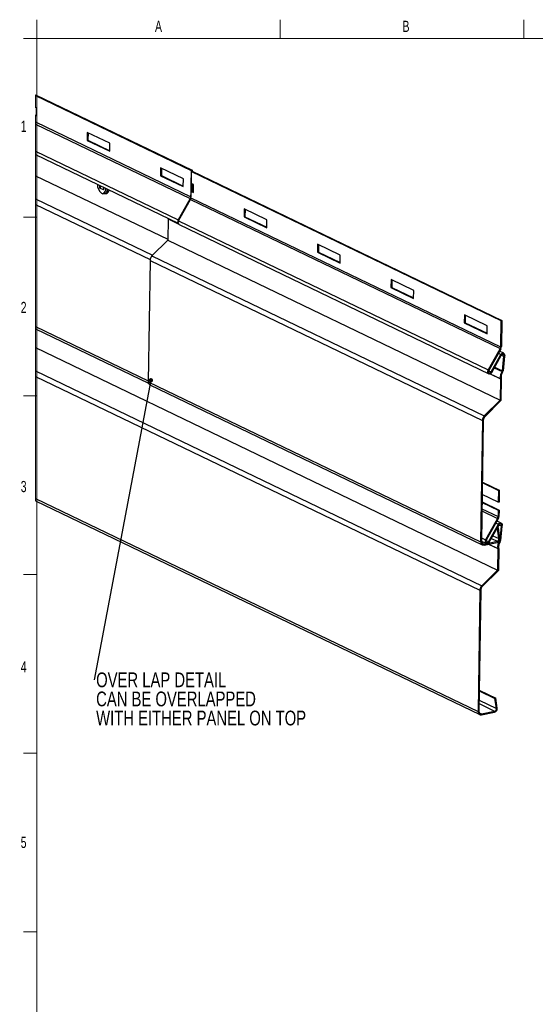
# Model space of a CAD drawing. Header units: inches. Extents: x 0.5 to 19.2, y -4 to 10.7.
# Tile 8 of 13: x 0.5 to 5.3, y 1.5 to 10.7. Entities that reach past the tile are written whole.
import ezdxf

# ---------------------------------------------------------------- set-up
doc = ezdxf.new("R2010")
doc.units = ezdxf.units.IN
doc.header["$MEASUREMENT"] = 0
doc.layers.add('FORMAT', color=7, linetype='Continuous')
doc.styles.add('SLDTEXTSTYLE0', font='TXT', dxfattribs={"width": 0.7})
doc.styles.add('SLDTEXTSTYLE3', font='TXT', dxfattribs={"width": 0.75})
doc.dimstyles.new('SLDDIMSTYLE2', dxfattribs={"dimtxt": 0.18, "dimasz": 0.04, "dimexe": 0, "dimexo": 0.0625, "dimgap": 0, "dimtad": 0, "dimtih": 1, "dimtoh": 1, "dimdec": 0, "dimrnd": 1e-09, "dimzin": 0, "dimdsep": 46, "dimlunit": 5, "dimtxsty": 'Standard', "dimblk1": 'DOT', "dimblk2": 'DOT', "dimsah": 1, "dimcen": 0.09, "dimadec": 0, "dimazin": 0, "dimtfac": 0.04, "dimtdec": 0, "dimtofl": 0, "dimtmove": 0, "dimatfit": 3, "dimldrblk": 'DOT', "dimfxl": 1, "dimfrac": 2, "dimtolj": 1, "dimtzin": 0, "dimarcsym": 0})

# ---------------------------------------------------------------- blocks, each defined once
blk = doc.blocks.new('SW_NOTE_2')
at = {"layer": 'FORMAT', "color": 0, "char_height": 0.137795, "attachment_point": 1, "style": 'SLDTEXTSTYLE3'}
for s, insert in [('OVER LAP DETAIL', (0.0198, 0.0695)), ('CAN BE OVERLAPPED', (0.0198, -0.1087)), ('WITH EITHER PANEL ON TOP', (0.0198, -0.2869))]:
    blk.add_mtext(s, dxfattribs=dict(at, insert=insert))
blk = doc.blocks.new('_DOT')
at = {"color": 0, "linetype": 'ByBlock', "lineweight": -2}
blk.add_line((-0.5, 0), (-1, 0), dxfattribs=at)
at = {"color": 0, "linetype": 'ByBlock', "const_width": 0.5}
blk.add_lwpolyline([(-0.25, 0, 1), (0.25, 0, 1)], format="xyb", close=True, dxfattribs=at)

msp = doc.modelspace()

# ---------------------------------------------------------------- linework, layer by layer
at = {"color": 7, "linetype": 'Continuous', "lineweight": 18}
for p, q in [((0.6262516, 10.51707317), (0.6262516, 10.69394495)), ((2.89708494, 10.51707317), (2.89708494, 10.69394495)), ((5.16791827, 10.51707317), (5.16791827, 10.69394495)), ((0.5012516, 10.51707317), (0.6262516, 10.51707317)), ((14.2512516, 10.51707317), (0.6262516, 10.51707317)), ((0.6262516, 10.51707317), (0.6262516, 0.51707317)), ((0.6160253, 9.99176031), (0.6160253, 9.87456356)), ((0.6160253, 9.80514674), (0.6160253, 6.2058954)), ((0.5012516, 8.8504065), (0.6262516, 8.8504065)), ((0.5012516, 7.18373984), (0.6262516, 7.18373984)), ((0.5012516, 5.51707317), (0.6262516, 5.51707317)), ((0.5012516, 3.8504065), (0.6262516, 3.8504065)), ((0.5012516, 2.18373984), (0.6262516, 2.18373984))]:
    msp.add_line(p, q, dxfattribs=at)
at = {"color": 7, "linetype": 'Continuous', "lineweight": 25}
for p, q in [((0.6160253, 9.99176031), (2.07411294, 9.289303)), ((0.6160253, 9.98608115), (2.06586597, 9.28759714)), ((0.62423296, 9.87060947), (0.6160253, 9.87456356)), ((0.62312569, 9.79604706), (0.62423296, 9.87060947)), ((0.6160253, 9.80514674), (0.62320943, 9.80168574)), ((0.6160253, 9.79946787), (0.62312569, 9.79604706)), ((0.6160253, 9.73963707), (2.06223219, 9.0429035)), ((0.6160253, 9.72027993), (2.05749404, 9.02582906)), ((1.09686729, 9.64291034), (1.09576, 9.56834793)), ((1.10400701, 9.57005393), (1.09576, 9.56834793)), ((1.09576, 9.56834793), (1.30778288, 9.46620252)), ((1.30889013, 9.54076494), (1.09686729, 9.64291034)), ((1.10503055, 9.63897767), (1.10400701, 9.57005393)), ((1.10400701, 9.57005393), (1.30786663, 9.4718412)), ((0.6160253, 9.46722067), (1.94536661, 8.82678915)), ((1.30778288, 9.46620252), (1.30889013, 9.54076494)), ((0.6160253, 9.43511072), (1.94384174, 8.7954137)), ((1.78152453, 9.31306581), (1.78041721, 9.23850324)), ((1.99354737, 9.21092026), (1.78152453, 9.31306581)), ((1.78968776, 9.30913299), (1.78866418, 9.24020925)), ((2.06586597, 9.28759714), (2.06223219, 9.0429035)), ((2.07411294, 9.289303), (2.06586597, 9.28759714)), ((2.06643385, 9.16708034), (2.06807811, 9.27780564)), ((2.06807811, 9.27780564), (2.07632508, 9.27951165)), ((2.06807811, 9.27780564), (4.95484649, 7.88705849)), ((2.07411294, 9.289303), (2.07396026, 9.27902252)), ((2.07632508, 9.27951165), (4.96309375, 7.88876442)), ((0.6160253, 9.23866853), (1.84762614, 8.64532498)), ((1.78866418, 9.24020925), (1.78041721, 9.23850324)), ((1.78041721, 9.23850324), (1.99244005, 9.13635784)), ((1.78866418, 9.24020925), (1.9925238, 9.14199652)), ((1.99244005, 9.13635784), (1.99354737, 9.21092026)), ((1.21413121, 9.12247526), (1.2144923, 9.14678953)), ((1.21701765, 9.12307234), (1.21413121, 9.12247526)), ((1.2474895, 9.1064043), (1.21413121, 9.12247526)), ((1.21734948, 9.14541308), (1.21701765, 9.12307234)), ((1.21701765, 9.12307234), (1.24751883, 9.10837797)), ((1.24785059, 9.13071872), (1.2474895, 9.1064043)), ((2.0735735, 9.09422392), (2.06532653, 9.09251792)), ((2.08768487, 9.15684239), (2.06643385, 9.16708034)), ((2.07225631, 9.16427537), (2.07120868, 9.09373465)), ((2.0735735, 9.09422392), (2.0866613, 9.08791865)), ((2.08657755, 9.08227997), (2.08768487, 9.15684239)), ((1.25639133, 9.06884076), (1.27563003, 9.07282037)), ((2.05749404, 9.02582906), (1.94536661, 8.82678915)), ((1.94757876, 8.81699765), (2.05970618, 9.01603771)), ((2.05970618, 9.01603771), (4.94647485, 7.62529048)), ((2.06444434, 9.03311215), (2.06532653, 9.09251792)), ((2.06444434, 9.03311215), (4.95121301, 7.64236492)), ((2.06532653, 9.09251792), (2.08657755, 9.08227997)), ((2.5603192, 8.92914326), (2.55921188, 8.85458069)), ((2.77234204, 8.8269977), (2.5603192, 8.92914326)), ((2.56848243, 8.92521044), (2.56745885, 8.8562867)), ((1.85046924, 8.83677864), (1.84749751, 8.63666133)), ((1.84992555, 8.8406594), (1.8502642, 8.83895237)), ((2.56745885, 8.8562867), (2.55921188, 8.85458069)), ((2.55921188, 8.85458069), (2.77123472, 8.75243529)), ((2.56745885, 8.8562867), (2.77131847, 8.75807411)), ((2.77123472, 8.75243529), (2.77234204, 8.8269977)), ((1.94757876, 8.81699765), (4.83434742, 7.42625046)), ((1.95370994, 8.78193401), (4.84047831, 7.39118675)), ((1.84749751, 8.63666133), (1.7007859, 8.49010709)), ((1.84749751, 8.63666133), (4.94628888, 7.14376871)), ((3.24497637, 8.59929857), (3.24386905, 8.52473616)), ((3.45699907, 8.49715317), (3.24497637, 8.59929857)), ((3.25313945, 8.59536575), (3.25211602, 8.52644202)), ((1.7007859, 8.49010709), (4.79957727, 6.99721438)), ((3.25211602, 8.52644202), (3.24386905, 8.52473616)), ((3.24386905, 8.52473616), (3.45589204, 8.4225906)), ((3.25211602, 8.52644202), (3.45597564, 8.42822943)), ((3.45589204, 8.4225906), (3.45699907, 8.49715317)), ((1.68285516, 8.44821957), (1.66605248, 7.316734)), ((1.68285516, 8.44821957), (4.78164659, 6.95532699)), ((3.9296334, 8.26945389), (3.92852637, 8.19489147)), ((4.14165639, 8.16730848), (3.9296334, 8.26945389)), ((3.93677334, 8.19659748), (3.92852637, 8.19489147)), ((3.92852637, 8.19489147), (4.14054907, 8.09274607)), ((3.93779677, 8.26552122), (3.93677334, 8.19659748)), ((3.93677334, 8.19659748), (4.14063296, 8.09838475)), ((4.14054907, 8.09274607), (4.14165639, 8.16730848)), ((4.61429071, 7.93960935), (4.61318339, 7.86504686)), ((4.8263137, 7.83746387), (4.61429071, 7.93960935)), ((4.62245408, 7.93567653), (4.62143036, 7.8667528)), ((0.6160253, 7.80989959), (1.66831398, 7.30294261)), ((4.62143036, 7.8667528), (4.61318339, 7.86504686)), ((4.61318339, 7.86504686), (4.82520638, 7.76290138)), ((4.62143036, 7.8667528), (4.82528998, 7.76854014)), ((4.82520638, 7.76290138), (4.8263137, 7.83746387)), ((4.95484649, 7.88705849), (4.95121301, 7.64236492)), ((4.96309375, 7.88876442), (4.95484649, 7.88705849)), ((4.96309375, 7.88876442), (4.95945998, 7.64407086)), ((0.6160253, 7.63466428), (4.92276704, 5.55982205)), ((4.94647485, 7.62529048), (4.83434742, 7.42625046)), ((4.95310851, 7.62118283), (4.84098108, 7.42214285)), ((4.86318058, 7.40839693), (4.9546611, 7.57078582)), ((4.86981424, 7.40428932), (4.96129476, 7.56667824)), ((4.98075661, 7.58244113), (4.94184434, 7.6011877)), ((4.96005837, 7.5644837), (4.97945217, 7.55514048)), ((4.97945217, 7.55514048), (4.96709066, 7.41743006)), ((4.98744747, 7.55369744), (4.97529393, 7.41830272)), ((0.6160253, 7.41742936), (4.77605543, 5.41326781)), ((0.6160253, 7.36690346), (4.75812476, 5.37138044)), ((1.66605248, 7.316734), (4.76484377, 5.82384136)), ((1.68149499, 7.28786681), (4.78028642, 5.79497418)), ((4.9492606, 7.34388605), (4.94628888, 7.14376871)), ((4.95750757, 7.34559202), (4.95446281, 7.14054518)), ((4.94628888, 7.14376871), (4.79957727, 6.99721438)), ((4.95446281, 7.14054518), (4.80419252, 6.99043598)), ((4.78164659, 6.95532699), (4.76484377, 5.82384136)), ((4.78989356, 6.95703295), (4.77309074, 5.8255473)), ((4.78125646, 6.37540975), (4.93132494, 6.30311184)), ((4.78134006, 6.38104847), (4.93957191, 6.30481781)), ((4.92968054, 6.19238653), (4.77961206, 6.26468444)), ((4.93132494, 6.30311184), (4.92968054, 6.19238653)), ((4.93957191, 6.30481781), (4.93132494, 6.30311184)), ((4.93957191, 6.30481781), (4.93792751, 6.19409254)), ((0.6160253, 6.22732286), (4.74132194, 4.23989479)), ((0.6160253, 6.2058954), (4.75676459, 4.2110276)), ((4.77850474, 6.19012195), (4.92857322, 6.11782411)), ((4.77858863, 6.19576071), (4.93682019, 6.11953005)), ((4.93792751, 6.19409254), (4.92968054, 6.19238653)), ((4.92857322, 6.11782411), (4.92769117, 6.05841827)), ((4.92857322, 6.11782411), (4.93682019, 6.11953005)), ((4.93682019, 6.11953005), (4.93593814, 6.06012428)), ((4.92295301, 6.04134383), (4.81082559, 5.84230384)), ((4.92958667, 6.03723626), (4.81745925, 5.8381962)), ((4.83965875, 5.82445032), (4.93113927, 5.98683917)), ((4.8462927, 5.82034267), (4.93777292, 5.98273159)), ((4.95723478, 5.99849449), (4.91832251, 6.01724113)), ((4.93653683, 5.98053712), (4.95593034, 5.9711939)), ((4.95593034, 5.9711939), (4.94356883, 5.83348341)), ((4.91847328, 5.9484722), (4.92242619, 5.94656775)), ((4.92168524, 5.95417372), (4.93057226, 5.94989213)), ((4.93057226, 5.94989213), (4.92242619, 5.94656775)), ((4.93581084, 5.85314246), (4.92242619, 5.94656775)), ((4.9439569, 5.85646684), (4.93057226, 5.94989213)), ((4.96392563, 5.96975079), (4.95177209, 5.83435607)), ((4.7731324, 5.82835307), (4.81695648, 5.80724013)), ((4.79688626, 5.79315421), (4.91935767, 5.81848838)), ((4.79702705, 5.80262363), (4.91949847, 5.82795781)), ((4.92573877, 5.75993943), (4.92276704, 5.55982205)), ((4.93398574, 5.76164537), (4.93094097, 5.5565985)), ((4.92276704, 5.55982205), (4.77605543, 5.41326781)), ((4.93094097, 5.5565985), (4.78067068, 5.40648939)), ((4.75812476, 5.37138044), (4.74132194, 4.23989479)), ((4.76637173, 5.3730863), (4.74956891, 4.24160079)), ((4.75241421, 4.43319511), (4.89890436, 4.3626211)), ((4.75252098, 4.44039255), (4.90705072, 4.36594541)), ((4.90705072, 4.36594541), (4.89890436, 4.3626211)), ((4.912289, 4.26919581), (4.89890436, 4.3626211)), ((4.92043507, 4.27252012), (4.90705072, 4.36594541)), ((4.77336471, 4.20920749), (4.89583583, 4.23454181)), ((4.77350522, 4.21867706), (4.89597663, 4.24401109))]:
    msp.add_line(p, q, dxfattribs=at)
at = {"color": 8, "linetype": 'Continuous', "lineweight": 25}
for p, q in [((0.6160253, 9.02143366), (1.7066789, 8.49599363)), ((0.6160253, 8.97090787), (1.68361305, 8.45658021)), ((1.8502642, 8.83895237), (1.94428774, 8.79365504)), ((1.85046924, 8.83677864), (1.94519017, 8.79114545)), ((0.6160253, 7.83132712), (1.66618111, 7.32539768)), ((4.93110964, 7.58213211), (4.9546611, 7.57078582)), ((4.89319997, 7.44580163), (4.96474578, 7.41133323)), ((4.89640196, 7.45148552), (4.96709066, 7.41743006)), ((4.83978811, 7.41966666), (4.86318058, 7.40839693)), ((4.85299177, 7.3902651), (4.9492606, 7.34388605)), ((4.85551705, 7.39112346), (4.94905557, 7.34605977)), ((4.77733728, 6.11149655), (4.92295301, 6.04134383)), ((4.77762269, 6.13071618), (4.92769117, 6.05841827)), ((4.9075878, 5.99818546), (4.93113927, 5.98683917)), ((4.87993471, 5.88006171), (4.93581084, 5.85314246)), ((4.77360583, 5.86023496), (4.81082559, 5.84230384)), ((4.77583485, 5.81283335), (4.79702705, 5.80262363)), ((4.81626627, 5.83572005), (4.83965875, 5.82445032)), ((4.838799, 5.80182416), (4.92573877, 5.75993943)), ((4.84181208, 5.80244742), (4.92553373, 5.76211316)), ((4.86529344, 5.8540718), (4.91949847, 5.82795781)), ((4.93635438, 5.82973268), (4.94122395, 5.82738662)), ((4.93992391, 5.83523943), (4.94356883, 5.83348341)), ((4.75113177, 4.34683585), (4.912289, 4.26919581)), ((4.75064455, 4.31402718), (4.89597663, 4.24401109)), ((4.75231301, 4.2288867), (4.77350522, 4.21867706))]:
    msp.add_line(p, q, dxfattribs=at)
at = {"color": 7, "linetype": 'Continuous', "lineweight": 25, "flags": 128}
for points in [[(1.23024925, 9.07665229), (1.24304364, 9.0740748), (1.25455736, 9.07889875), (1.26354271, 9.0906013), (1.26902593, 9.10791422), (1.27035288, 9.11987783)], [(1.28379407, 9.11340242), (1.28189901, 9.10181105), (1.27540439, 9.08443976), (1.26551968, 9.07293272), (1.25321251, 9.06841661), (1.24374932, 9.06969553)], [(1.22976438, 9.07699856), (1.23689985, 9.07234342), (1.24346252, 9.0704463)], [(4.9546611, 7.57078582), (4.96008096, 7.57773671), (4.96696512, 7.58232373), (4.97434002, 7.58389818), (4.98116258, 7.58223756), (4.98646863, 7.57757662), (4.98950782, 7.5705744), (4.98985013, 7.56222095), (4.98744747, 7.55369744)], [(4.96129476, 7.56667824), (4.96459736, 7.57085585), (4.96879931, 7.57351862), (4.97325294, 7.57425642), (4.97727303, 7.57295565), (4.98024006, 7.56981665), (4.98169732, 7.56532284), (4.98142042, 7.56016602), (4.97945217, 7.55514048)], [(4.83434742, 7.42625046), (4.83068285, 7.41651344), (4.830276, 7.40658712), (4.83318877, 7.39798265), (4.83897764, 7.39201001), (4.84676144, 7.38957849), (4.85535483, 7.39105823), (4.86345015, 7.39622399), (4.86981424, 7.40428932)], [(4.84098108, 7.42214285), (4.83868724, 7.41604826), (4.83843263, 7.40983516), (4.84025597, 7.40444944), (4.84387918, 7.40071106), (4.84875139, 7.39918912), (4.85413018, 7.40011531), (4.85919716, 7.40334868), (4.86318058, 7.40839693)], [(4.93113927, 5.98683917), (4.93655912, 5.99379006), (4.94344328, 5.99837708), (4.95081818, 5.9999516), (4.95764104, 5.99829091), (4.96294708, 5.99362998), (4.96598598, 5.98662775), (4.9663283, 5.9782743), (4.96392563, 5.96975079)], [(4.93777292, 5.98273159), (4.94107582, 5.98690927), (4.94527748, 5.98957198), (4.9497314, 5.99030977), (4.95375119, 5.98900908), (4.95671822, 5.98587008), (4.95817549, 5.98137619), (4.95789888, 5.97621945), (4.95593034, 5.9711939)], [(4.81082559, 5.84230384), (4.80716102, 5.83256683), (4.80675417, 5.82264047), (4.80966694, 5.814036), (4.8154558, 5.80806337), (4.82323961, 5.80563188), (4.83183329, 5.80711158), (4.83992832, 5.81227734), (4.8462927, 5.82034267)], [(4.81745925, 5.8381962), (4.8151657, 5.83210161), (4.81491079, 5.82588851), (4.81673413, 5.82050283), (4.82035735, 5.81676441), (4.82522956, 5.81524247), (4.83060835, 5.81616866), (4.83567533, 5.81940203), (4.83965875, 5.82445032)]]:
    msp.add_lwpolyline(points, dxfattribs=at)
at = {"color": 7, "linetype": 'Continuous', "lineweight": 25}
for centre, radius, start, end in [((1.28617435, 9.15260209), 0.09431855, 176.943985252, 233.634187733), ((1.26310169, 9.10875136), 0.03805254, 289.222535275, 354.527402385), ((2.02602344, 9.04375679), 0.03621881, 330.331301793, 358.650024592), ((2.02823991, 9.03396424), 0.03621446, 330.329564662, 358.651761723), ((1.84068492, 8.83695226), 0.00978586, 358.98341498, 11.793618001), ((1.97048383, 8.81146858), 0.02942099, 148.618375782, 202.348324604), ((1.96730253, 8.80237866), 0.02455081, 143.45466959, 236.382113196), ((1.74450125, 8.44661235), 0.06166704, 135.144936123, 178.506534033), ((4.91499966, 7.64321949), 0.03622343, 330.333143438, 358.648182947), ((4.91092213, 7.64521492), 0.04855133, 330.331359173, 358.649752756), ((5.03111383, 7.36085739), 0.08338183, 142.745401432, 190.222322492), ((5.027364, 7.36268346), 0.07140688, 142.74480165, 190.223026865), ((4.93761859, 7.34594435), 0.01989211, 358.985105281, 11.793945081), ((4.95495708, 7.41859738), 0.01218961, 323.421101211, 354.504754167), ((4.95062296, 7.42067884), 0.02478513, 323.427181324, 354.498660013), ((1.69595319, 7.3141653), 0.03001083, 175.08991524, 241.19919307), ((4.93948505, 7.34406049), 0.00977711, 358.977662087, 11.799370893), ((4.84329128, 6.95372032), 0.06166562, 135.144503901, 178.50700879), ((4.83905208, 6.9557515), 0.04917522, 135.144250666, 178.506761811), ((4.89148111, 6.05927193), 0.03622013, 330.331826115, 358.64950027), ((4.88740065, 6.06126825), 0.04855097, 330.331254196, 358.649857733), ((4.79211101, 5.82024047), 0.02750397, 172.477085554, 279.998384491), ((4.79345999, 5.82285767), 0.02054605, 172.477982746, 279.997966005), ((4.90964541, 5.85173505), 0.03463623, 286.284530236, 7.851953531), ((4.91305781, 5.85000467), 0.02296837, 286.284924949, 7.85193514), ((5.007592, 5.77691078), 0.08338183, 142.745402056, 190.222321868), ((5.00384327, 5.77873655), 0.07140792, 142.745168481, 190.222660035), ((4.9314353, 5.83465075), 0.01218955, 323.42099441, 354.504630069), ((4.92710092, 5.83673227), 0.02478534, 323.427317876, 354.498523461), ((4.91596301, 5.76011386), 0.00977732, 358.977795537, 11.799237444), ((4.91413382, 5.7620012), 0.01985511, 358.973120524, 11.805929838), ((4.81976984, 5.36977357), 0.06166603, 135.144653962, 178.506840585), ((4.81553022, 5.37180493), 0.04917519, 135.144239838, 178.506863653), ((4.76858956, 4.23629413), 0.02750433, 172.477677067, 279.998043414), ((4.76993807, 4.23891101), 0.02054598, 172.47752179, 279.998243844), ((4.8861238, 4.26778831), 0.03463601, 286.284248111, 7.852033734), ((4.88953553, 4.26605824), 0.02296878, 286.28577449, 7.851237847)]:
    msp.add_arc(centre, radius, start, end, dxfattribs=at)

# ---------------------------------------------------------------- block references
at = {"layer": 'FORMAT'}
msp.add_blockref('SW_NOTE_2', (1.16017045, 4.53518837), dxfattribs=at)

# ---------------------------------------------------------------- texts
at = {"color": 7, "linetype": 'Continuous', "lineweight": 0, "char_height": 0.10416667, "attachment_point": 2, "style": 'SLDTEXTSTYLE0'}
for s, insert in [('A', (1.76142579, 10.6839024)), ('B', (4.06958911, 10.6839024)), ('1', (0.5037246, 9.75182478)), ('2', (0.5037246, 8.06186262)), ('3', (0.5037246, 6.39100017)), ('4', (0.5037246, 4.7085424)), ('5', (0.5037246, 3.07157689))]:
    msp.add_mtext(s, dxfattribs=dict(at, insert=insert))

# ---------------------------------------------------------------- leaders
at = {"layer": 'FORMAT'}
msp.add_leader([(1.69075523, 7.33050838), (1.16017045, 4.53518837)], dimstyle='SLDDIMSTYLE2', dxfattribs=at)

doc.saveas('drawing.dxf')
